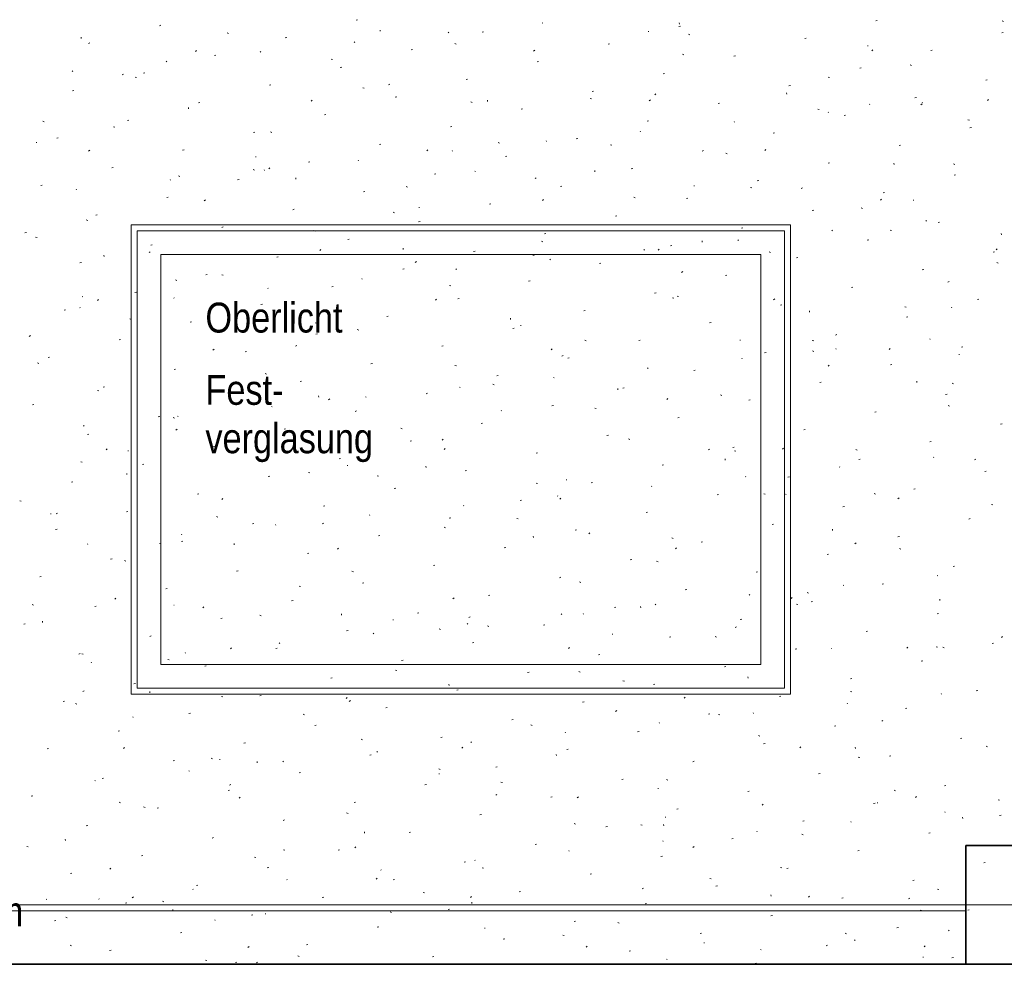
# Model space of a CAD drawing. Extents: x -740 to 300, y 62 to 1112.
# Tile 110 of 187: x -218 to -152, y 771 to 835. Entities that reach past the tile are written whole.
import ezdxf
from ezdxf.lldxf.tags import DXFTag

# ---------------------------------------------------------------- set-up
doc = ezdxf.new("R2010")
doc.units = 0
doc.layers.get('0').update_dxf_attribs({"lineweight": 13})
for name, color, linetype, lineweight, true_color in [('30 -33 Aussenwände- 3 Aussenstützen', 7, 'Continuous', 50, 0x0000dd), ('30 -35 Decken- 1 Konstruktion-Träger- Stahlbeton', 7, 'Continuous', 13, 0x33aa00), ('30 -36 Dächer- 1 Konstruktion', 7, 'Continuous', 35, 0x6666cc), ('40 -43 Lüftungsanlagen - Entrauchung', 7, 'Continuous', 9, 0xd7f2ff), ('60- 61 allgemeine Ausstattung- 4 Terrassen', 9, 'Continuous', 9, 0x808080), ('70 -72 Beschriftung- 1 Beschriftung allgemein', 7, 'Continuous', 9, 0xff6633)]:
    doc.layers.add(name, color=color, linetype=linetype, lineweight=lineweight, true_color=true_color)
doc.layers.add('70 -71 Achsen- 1 Gebäudeachsen', color=7, linetype='STRICHPUNKT2-A06CPVBCL0', lineweight=18)
doc.layers.add('70 -73 Bauteildarst.- 2 verdeckt 0.15', color=7, linetype='grob-A06CPVB9L0', lineweight=15)
doc.styles.get("Standard").update_dxf_attribs({"font": 'ARIALN.TTF'})
tags = doc.linetypes.add('grob-A06CPVB9L0', pattern=[14, 3, -8, 3]).pattern_tags.tags
tags[8:9] = [DXFTag(74, 4), DXFTag(75, 0), DXFTag(340, '0'), DXFTag(46, 0.0), DXFTag(50, 0.0), DXFTag(44, 0.0), DXFTag(45, 0.0)]
tags[6:7] = [DXFTag(74, 4), DXFTag(75, 0), DXFTag(340, '0'), DXFTag(46, 0.0), DXFTag(50, 0.0), DXFTag(44, 0.0), DXFTag(45, 0.0)]
tags[4:5] = [DXFTag(74, 4), DXFTag(75, 0), DXFTag(340, '0'), DXFTag(46, 0.0), DXFTag(50, 0.0), DXFTag(44, 0.0), DXFTag(45, 0.0)]
tags = doc.linetypes.add('STRICHPUNKT2-A06CPVBCL0', pattern=[12.7, 6.35, -3.175, 0, -3.175]).pattern_tags.tags
tags[10:11] = [DXFTag(74, 4), DXFTag(75, 0), DXFTag(340, '0'), DXFTag(46, 0.0), DXFTag(50, 0.0), DXFTag(44, 0.0), DXFTag(45, 0.0)]
tags[8:9] = [DXFTag(74, 4), DXFTag(75, 0), DXFTag(340, '0'), DXFTag(46, 0.0), DXFTag(50, 0.0), DXFTag(44, 0.0), DXFTag(45, 0.0)]
tags[6:7] = [DXFTag(74, 4), DXFTag(75, 0), DXFTag(340, '0'), DXFTag(46, 0.0), DXFTag(50, 0.0), DXFTag(44, 0.0), DXFTag(45, 0.0)]
tags[4:5] = [DXFTag(74, 4), DXFTag(75, 0), DXFTag(340, '0'), DXFTag(46, 0.0), DXFTag(50, 0.0), DXFTag(44, 0.0), DXFTag(45, 0.0)]

# ---------------------------------------------------------------- blocks, each defined once
blk = doc.blocks.new('Referenz-A06CPVBEL0')
at = {"layer": '30 -33 Aussenwände- 3 Aussenstützen', "color": 0, "linetype": 'Continuous', "lineweight": 35, "ltscale": 0.35}
for p, q in [((-146.356, 778.912), (-154.356, 778.912)), ((-154.356, 778.912), (-154.356, 770.912)), ((-154.356, 770.912), (-146.356, 770.912))]:
    blk.add_line(p, q, dxfattribs=at)
at = {"layer": '30 -35 Decken- 1 Konstruktion-Träger- Stahlbeton', "color": 0, "linetype": 'grob-A06CPVB9L0', "lineweight": -2, "ltscale": 0.13}
for p, q in [((-298.356, 774.512), (-154.356, 774.512)), ((-298.356, 770.912), (-154.356, 770.912))]:
    blk.add_line(p, q, dxfattribs=at)
at = {"layer": '30 -35 Decken- 1 Konstruktion-Träger- Stahlbeton', "color": 0, "lineweight": 35}
blk.add_line((-154.356, 774.512), (-154.356, 770.912), dxfattribs=at)
at = {"layer": '30 -36 Dächer- 1 Konstruktion', "color": 0, "linetype": 'Continuous', "ltscale": 0.35}
blk.add_line((1.644, 770.912), (-682.362, 770.912), dxfattribs=at)
at = {"layer": '30 -36 Dächer- 1 Konstruktion', "color": 0, "lineweight": 25}
for p, q in [((-682.362, 770.912), (1.644, 770.912)), ((1.644, 770.912), (-682.362, 770.912)), ((1.644, 770.912), (-682.362, 770.912))]:
    blk.add_line(p, q, dxfattribs=at)
at = {"layer": '30 -36 Dächer- 1 Konstruktion', "color": 0, "lineweight": 5}
for p, q in [((-682.362, 770.912), (1.644, 770.912)), ((1.644, 770.912), (-682.362, 770.912)), ((1.644, 770.912), (-682.362, 770.912))]:
    blk.add_line(p, q, dxfattribs=at)
at = {"layer": '30 -36 Dächer- 1 Konstruktion', "color": 0, "lineweight": -2}
for p, q in [((-682.362, 770.912), (1.644, 770.912)), ((1.644, 770.912), (-682.362, 770.912)), ((1.644, 770.912), (-682.362, 770.912))]:
    blk.add_line(p, q, dxfattribs=at)
at = {"layer": '30 -36 Dächer- 1 Konstruktion', "color": 0}
blk.add_line((1.644, 770.912), (-682.362, 770.912), dxfattribs=at)
at = {"layer": '40 -43 Lüftungsanlagen - Entrauchung', "color": 0}
for p, q in [((-210.556, 820.712), (-166.156, 820.712)), ((-210.556, 789.112), (-210.556, 820.712)), ((-166.156, 820.712), (-166.156, 789.112)), ((-166.156, 789.112), (-210.556, 789.112))]:
    blk.add_line(p, q, dxfattribs=at)
at = {"layer": '40 -43 Lüftungsanlagen - Entrauchung', "color": 0, "linetype": 'Continuous', "ltscale": 0.13}
for p, q in [((-210.156, 820.312), (-166.556, 820.312)), ((-210.156, 789.512), (-210.156, 820.312)), ((-166.556, 820.312), (-166.556, 789.512)), ((-166.556, 789.512), (-210.156, 789.512))]:
    blk.add_line(p, q, dxfattribs=at)
at = {"layer": '60- 61 allgemeine Ausstattung- 4 Terrassen', "color": 0}
for p, q in [((-195.406, 834.502), (-195.311, 834.525)), ((-182.838, 834.288), (-182.871, 834.325)), ((-173.639, 834.233), (-173.649, 834.321)), ((-160.413, 834.448), (-160.317, 834.472)), ((-151.902, 834.445), (-151.81, 834.408)), ((-208.662, 834.123), (-208.567, 834.146)), ((-204.094, 833.631), (-204.003, 833.594)), ((-193.783, 833.743), (-193.793, 833.831)), ((-189.169, 833.639), (-189.202, 833.675)), ((-186.925, 833.69), (-186.829, 833.714)), ((-175.743, 833.732), (-175.698, 833.729)), ((-173.669, 834.069), (-173.573, 834.093)), ((-173.03, 833.543), (-172.936, 833.514)), ((-151.932, 833.637), (-151.836, 833.661)), ((-213.927, 833.253), (-213.937, 833.341)), ((-213.437, 832.932), (-213.342, 832.956)), ((-200.181, 833.311), (-200.086, 833.335)), ((-195.5, 832.989), (-195.533, 833.026)), ((-188.764, 832.913), (-188.673, 832.876)), ((-178.444, 832.879), (-178.348, 832.903)), ((-165.188, 833.258), (-165.092, 833.282)), ((-206.152, 832.455), (-206.224, 832.388)), ((-201.832, 832.34), (-201.864, 832.377)), ((-191.7, 832.5), (-191.605, 832.523)), ((-183.381, 832.479), (-183.453, 832.412)), ((-173.435, 832.195), (-173.344, 832.158)), ((-160.979, 832.758), (-160.935, 832.755)), ((-160.61, 832.503), (-160.682, 832.436)), ((-156.707, 832.446), (-156.611, 832.47)), ((-208.163, 831.691), (-208.196, 831.727)), ((-204.956, 832.121), (-204.861, 832.144)), ((-197.096, 831.865), (-197.002, 831.836)), ((-183.219, 831.688), (-183.123, 831.712)), ((-169.963, 832.067), (-169.867, 832.091)), ((-214.494, 831.041), (-214.527, 831.078)), ((-209.731, 830.93), (-209.636, 830.954)), ((-196.475, 831.309), (-196.38, 831.333)), ((-174.738, 830.877), (-174.642, 830.901)), ((-161.482, 831.256), (-161.386, 831.28)), ((-158.105, 831.476), (-158.014, 831.439)), ((-211.082, 830.862), (-211.163, 830.805)), ((-210.298, 830.662), (-210.206, 830.626)), ((-187.994, 830.498), (-187.899, 830.521)), ((-163.617, 830.665), (-163.523, 830.636)), ((-153.001, 830.444), (-152.905, 830.468)), ((-214.506, 829.739), (-214.411, 829.763)), ((-201.25, 830.119), (-201.155, 830.142)), ((-194.968, 829.944), (-194.877, 829.907)), ((-193.15, 830.193), (-193.231, 830.137)), ((-179.513, 829.686), (-179.417, 829.71)), ((-166.41, 829.502), (-166.419, 829.591)), ((-166.257, 830.065), (-166.161, 830.089)), ((-206.025, 828.928), (-205.93, 828.952)), ((-198.366, 829.111), (-198.438, 829.043)), ((-192.769, 829.307), (-192.674, 829.331)), ((-187.684, 828.987), (-187.59, 828.958)), ((-186.554, 829.012), (-186.564, 829.1)), ((-179.639, 829.226), (-179.547, 829.189)), ((-175.594, 829.135), (-175.666, 829.068)), ((-175.219, 829.525), (-175.299, 829.469)), ((-171.032, 828.875), (-170.936, 828.899)), ((-157.776, 829.254), (-157.68, 829.278)), ((-157.259, 828.922), (-157.292, 828.958)), ((-152.823, 829.159), (-152.895, 829.092)), ((-206.698, 828.522), (-206.708, 828.61)), ((-184.288, 828.496), (-184.193, 828.519)), ((-164.309, 828.507), (-164.218, 828.471)), ((-163.59, 828.272), (-163.623, 828.309)), ((-160.836, 828.846), (-160.819, 828.805)), ((-157.287, 828.857), (-157.367, 828.8)), ((-216.501, 827.694), (-216.41, 827.657)), ((-210.8, 827.737), (-210.705, 827.761)), ((-197.544, 828.117), (-197.449, 828.14)), ((-175.807, 827.684), (-175.711, 827.708)), ((-169.921, 827.623), (-169.954, 827.66)), ((-162.551, 828.063), (-162.455, 828.087)), ((-154.205, 827.787), (-154.111, 827.759)), ((-211.75, 827.309), (-211.656, 827.28)), ((-202.319, 826.926), (-202.224, 826.95)), ((-201.172, 826.975), (-201.081, 826.938)), ((-189.063, 827.305), (-188.968, 827.329)), ((-176.252, 826.974), (-176.285, 827.01)), ((-167.326, 826.873), (-167.23, 826.897)), ((-154.07, 827.252), (-153.974, 827.276)), ((-216.95, 826.264), (-216.905, 826.261)), ((-215.575, 826.547), (-215.48, 826.571)), ((-185.842, 826.257), (-185.751, 826.22)), ((-182.583, 826.324), (-182.616, 826.361)), ((-180.582, 826.494), (-180.487, 826.517)), ((-213.351, 825.742), (-213.423, 825.675)), ((-207.094, 825.735), (-206.999, 825.759)), ((-193.838, 826.115), (-193.743, 826.138)), ((-190.579, 825.766), (-190.651, 825.699)), ((-188.914, 825.675), (-188.947, 825.712)), ((-178.271, 826.109), (-178.177, 826.081)), ((-172.101, 825.682), (-172.005, 825.706)), ((-167.808, 825.79), (-167.88, 825.723)), ((-158.845, 826.061), (-158.749, 826.085)), ((-202.186, 825.29), (-202.141, 825.287)), ((-198.613, 824.924), (-198.518, 824.948)), ((-195.246, 825.026), (-195.279, 825.062)), ((-185.357, 825.303), (-185.262, 825.327)), ((-170.513, 825.539), (-170.422, 825.502)), ((-211.869, 824.545), (-211.774, 824.569)), ((-202.338, 824.431), (-202.244, 824.403)), ((-201.577, 824.376), (-201.61, 824.413)), ((-201.213, 824.548), (-201.294, 824.491)), ((-187.422, 824.316), (-187.378, 824.313)), ((-179.325, 824.281), (-179.334, 824.369)), ((-176.876, 824.492), (-176.781, 824.515)), ((-163.62, 824.871), (-163.524, 824.895)), ((-159.181, 824.772), (-159.19, 824.86)), ((-155.183, 824.82), (-155.092, 824.784)), ((-207.908, 823.727), (-207.941, 823.764)), ((-207.376, 824.007), (-207.284, 823.97)), ((-203.388, 823.733), (-203.293, 823.757)), ((-199.469, 823.791), (-199.479, 823.879)), ((-190.132, 824.113), (-190.037, 824.136)), ((-183.281, 823.88), (-183.362, 823.823)), ((-168.395, 823.68), (-168.299, 823.704)), ((-155.139, 824.059), (-155.043, 824.083)), ((-216.645, 823.354), (-216.549, 823.378)), ((-214.239, 823.078), (-214.272, 823.114)), ((-194.907, 822.922), (-194.812, 822.946)), ((-192.046, 823.288), (-191.955, 823.251)), ((-181.651, 823.301), (-181.556, 823.325)), ((-172.658, 823.342), (-172.614, 823.339)), ((-168.859, 823.232), (-168.765, 823.203)), ((-165.349, 823.211), (-165.43, 823.155)), ((-208.163, 822.543), (-208.068, 822.567)), ((-205.564, 822.398), (-205.636, 822.331)), ((-182.793, 822.422), (-182.865, 822.355)), ((-176.717, 822.57), (-176.625, 822.533)), ((-173.17, 822.49), (-173.075, 822.513)), ((-160.021, 822.446), (-160.093, 822.379)), ((-159.914, 822.869), (-159.818, 822.893)), ((-157.894, 822.368), (-157.85, 822.365)), ((-199.682, 821.731), (-199.587, 821.755)), ((-191.173, 821.905), (-191.157, 821.864)), ((-186.426, 822.111), (-186.331, 822.134)), ((-164.689, 821.678), (-164.593, 821.702)), ((-161.387, 821.852), (-161.296, 821.815)), ((-213.579, 821.038), (-213.488, 821.001)), ((-212.939, 821.352), (-212.843, 821.376)), ((-192.925, 821.554), (-192.831, 821.525)), ((-191.201, 820.92), (-191.106, 820.944)), ((-177.945, 821.299), (-177.85, 821.323)), ((-157.004, 820.958), (-157.037, 820.995)), ((-204.457, 820.541), (-204.362, 820.565)), ((-198.25, 820.319), (-198.159, 820.283)), ((-169.464, 820.488), (-169.369, 820.511)), ((-163.335, 820.309), (-163.368, 820.345)), ((-159.447, 820.354), (-159.352, 820.325)), ((-156.208, 820.867), (-156.112, 820.891)), ((-217.714, 820.162), (-217.618, 820.186)), ((-216.992, 819.876), (-216.898, 819.847)), ((-195.976, 819.729), (-195.881, 819.753)), ((-182.92, 819.601), (-182.829, 819.564)), ((-182.72, 820.109), (-182.625, 820.132)), ((-172.096, 819.55), (-172.105, 819.638)), ((-169.666, 819.659), (-169.699, 819.696)), ((-160.983, 819.676), (-160.887, 819.7)), ((-151.952, 820.041), (-151.961, 820.129)), ((-209.233, 819.35), (-209.137, 819.374)), ((-197.778, 819.054), (-197.85, 818.987)), ((-192.24, 819.06), (-192.249, 819.148)), ((-187.495, 818.918), (-187.4, 818.942)), ((-175.997, 819.01), (-176.03, 819.047)), ((-175.006, 819.078), (-175.078, 819.011)), ((-174.239, 819.297), (-174.144, 819.321)), ((-152.235, 819.102), (-152.307, 819.035)), ((-212.384, 818.57), (-212.394, 818.658)), ((-209.275, 818.902), (-209.356, 818.846)), ((-200.751, 818.539), (-200.656, 818.563)), ((-183.513, 818.676), (-183.419, 818.647)), ((-182.329, 818.361), (-182.361, 818.397)), ((-167.591, 818.883), (-167.499, 818.846)), ((-165.758, 818.486), (-165.663, 818.509)), ((-152.502, 818.865), (-152.406, 818.889)), ((-214.008, 818.16), (-213.912, 818.184)), ((-192.27, 817.727), (-192.175, 817.751)), ((-191.344, 818.234), (-191.424, 818.178)), ((-188.66, 817.711), (-188.693, 817.748)), ((-179.014, 818.107), (-178.919, 818.13)), ((-157.277, 817.674), (-157.181, 817.698)), ((-152.261, 818.165), (-152.17, 818.128)), ((-207.58, 816.998), (-207.485, 816.969)), ((-205.527, 817.348), (-205.431, 817.372)), ((-204.454, 817.351), (-204.362, 817.314)), ((-194.991, 817.062), (-195.024, 817.099)), ((-173.412, 817.566), (-173.493, 817.509)), ((-170.533, 817.295), (-170.438, 817.319)), ((-201.322, 816.413), (-201.355, 816.449)), ((-197.045, 816.537), (-196.95, 816.561)), ((-189.124, 816.632), (-189.033, 816.596)), ((-183.789, 816.916), (-183.694, 816.94)), ((-162.052, 816.484), (-161.957, 816.507)), ((-155.48, 816.898), (-155.561, 816.841)), ((-213.865, 815.875), (-213.821, 815.872)), ((-212.763, 815.685), (-212.834, 815.618)), ((-210.302, 816.158), (-210.206, 816.182)), ((-207.653, 815.763), (-207.686, 815.8)), ((-189.991, 815.71), (-190.063, 815.642)), ((-188.564, 815.725), (-188.469, 815.749)), ((-175.308, 816.105), (-175.213, 816.128)), ((-174.101, 815.798), (-174.006, 815.77)), ((-173.794, 815.914), (-173.703, 815.877)), ((-167.22, 815.734), (-167.292, 815.667)), ((-153.571, 815.672), (-153.475, 815.696)), ((-215.077, 814.967), (-214.981, 814.991)), ((-213.984, 815.114), (-214.017, 815.15)), ((-201.821, 815.346), (-201.725, 815.37)), ((-166.827, 815.293), (-166.732, 815.317)), ((-158.465, 815.196), (-158.374, 815.159)), ((-155.305, 815.158), (-155.289, 815.117)), ((-210.657, 814.382), (-210.566, 814.345)), ((-199.101, 814.901), (-199.057, 814.898)), ((-193.339, 814.535), (-193.244, 814.559)), ((-185.011, 814.329), (-185.02, 814.417)), ((-180.083, 814.914), (-179.988, 814.938)), ((-164.867, 814.82), (-164.876, 814.908)), ((-158.346, 814.482), (-158.251, 814.505)), ((-206.596, 814.156), (-206.5, 814.18)), ((-205.155, 813.839), (-205.164, 813.927)), ((-198.167, 814.12), (-198.073, 814.092)), ((-195.328, 813.664), (-195.237, 813.627)), ((-184.858, 813.723), (-184.763, 813.747)), ((-184.338, 813.927), (-184.293, 813.924)), ((-171.602, 814.103), (-171.507, 814.126)), ((-217.338, 813.257), (-217.419, 813.201)), ((-211.371, 812.965), (-211.275, 812.989)), ((-198.115, 813.344), (-198.019, 813.368)), ((-163.121, 813.291), (-163.026, 813.315)), ((-156.749, 812.994), (-156.782, 813.031)), ((-204.976, 812.341), (-205.048, 812.274)), ((-199.406, 812.589), (-199.487, 812.532)), ((-189.633, 812.533), (-189.538, 812.557)), ((-182.205, 812.365), (-182.277, 812.298)), ((-179.998, 812.945), (-179.907, 812.908)), ((-176.377, 812.912), (-176.282, 812.936)), ((-169.574, 812.953), (-169.529, 812.95)), ((-164.688, 812.921), (-164.594, 812.892)), ((-163.08, 812.345), (-163.113, 812.382)), ((-159.433, 812.389), (-159.505, 812.322)), ((-154.64, 812.48), (-154.545, 812.504)), ((-216.146, 811.775), (-216.05, 811.798)), ((-202.89, 812.154), (-202.794, 812.178)), ((-181.474, 811.92), (-181.555, 811.864)), ((-181.152, 811.721), (-181.057, 811.745)), ((-169.411, 811.696), (-169.444, 811.732)), ((-167.896, 812.101), (-167.801, 812.124)), ((-164.669, 812.227), (-164.577, 812.19)), ((-154.81, 811.978), (-154.766, 811.976)), ((-216.861, 811.413), (-216.77, 811.376)), ((-207.665, 810.963), (-207.569, 810.987)), ((-194.409, 811.342), (-194.313, 811.366)), ((-188.755, 811.243), (-188.66, 811.214)), ((-175.743, 811.046), (-175.776, 811.083)), ((-163.543, 811.252), (-163.623, 811.196)), ((-159.415, 811.289), (-159.32, 811.313)), ((-201.532, 810.695), (-201.44, 810.658)), ((-185.927, 810.531), (-185.832, 810.555)), ((-182.074, 810.397), (-182.107, 810.433)), ((-172.671, 810.91), (-172.576, 810.934)), ((-212.44, 809.773), (-212.344, 809.796)), ((-199.184, 810.152), (-199.088, 810.176)), ((-188.405, 809.748), (-188.438, 809.784)), ((-186.202, 809.977), (-186.111, 809.94)), ((-177.782, 809.598), (-177.791, 809.686)), ((-177.446, 809.719), (-177.351, 809.743)), ((-164.19, 810.099), (-164.095, 810.122)), ((-157.638, 810.089), (-157.647, 810.177)), ((-155.276, 810.043), (-155.182, 810.014)), ((-212.821, 809.565), (-212.727, 809.536)), ((-203.959, 808.961), (-203.863, 808.985)), ((-197.926, 809.108), (-197.935, 809.196)), ((-197.189, 808.997), (-197.261, 808.93)), ((-194.736, 809.098), (-194.769, 809.135)), ((-190.703, 809.34), (-190.607, 809.364)), ((-174.418, 809.021), (-174.49, 808.954)), ((-170.872, 809.258), (-170.781, 809.221)), ((-155.709, 809.287), (-155.614, 809.311)), ((-217.215, 808.582), (-217.119, 808.606)), ((-201.067, 808.449), (-201.1, 808.485)), ((-182.221, 808.529), (-182.126, 808.553)), ((-179.342, 808.365), (-179.248, 808.336)), ((-168.965, 808.908), (-168.87, 808.932)), ((-155.543, 808.54), (-155.452, 808.503)), ((-208.734, 807.771), (-208.638, 807.794)), ((-207.735, 807.726), (-207.644, 807.689)), ((-207.398, 807.799), (-207.431, 807.836)), ((-195.478, 808.15), (-195.382, 808.174)), ((-185.643, 808.216), (-185.626, 808.175)), ((-173.74, 807.717), (-173.645, 807.741)), ((-160.484, 808.097), (-160.389, 808.12)), ((-213.73, 807.15), (-213.763, 807.187)), ((-192.406, 807.008), (-192.314, 806.971)), ((-186.997, 807.338), (-186.901, 807.362)), ((-152.003, 807.285), (-151.908, 807.309)), ((-213.509, 806.58), (-213.413, 806.604)), ((-207.469, 806.943), (-207.549, 806.887)), ((-203.409, 806.687), (-203.315, 806.658)), ((-200.253, 806.959), (-200.157, 806.983)), ((-178.515, 806.527), (-178.42, 806.551)), ((-165.259, 806.906), (-165.164, 806.93)), ((-205.028, 805.769), (-204.932, 805.792)), ((-191.772, 806.148), (-191.676, 806.172)), ((-189.537, 806.275), (-189.618, 806.219)), ((-177.076, 806.289), (-176.985, 806.253)), ((-170.034, 805.715), (-169.939, 805.739)), ((-166.632, 805.677), (-166.704, 805.61)), ((-156.778, 806.095), (-156.683, 806.118)), ((-212.174, 805.629), (-212.246, 805.561)), ((-210.781, 805.485), (-210.736, 805.482)), ((-189.403, 805.653), (-189.475, 805.586)), ((-183.291, 805.336), (-183.195, 805.36)), ((-171.605, 805.607), (-171.686, 805.55)), ((-169.93, 805.487), (-169.836, 805.459)), ((-161.747, 805.571), (-161.655, 805.534)), ((-156.494, 805.031), (-156.527, 805.067)), ((-213.939, 804.757), (-213.848, 804.72)), ((-209.803, 804.578), (-209.707, 804.602)), ((-196.547, 804.957), (-196.451, 804.981)), ((-196.017, 804.511), (-195.973, 804.508)), ((-190.697, 804.377), (-190.706, 804.465)), ((-174.809, 804.525), (-174.714, 804.549)), ((-170.553, 804.867), (-170.562, 804.956)), ((-162.825, 804.381), (-162.858, 804.418)), ((-161.553, 804.904), (-161.458, 804.928)), ((-153.673, 804.938), (-153.754, 804.882)), ((-210.841, 803.887), (-210.85, 803.975)), ((-201.322, 803.767), (-201.226, 803.79)), ((-198.609, 804.039), (-198.518, 804.002)), ((-193.996, 803.809), (-193.902, 803.781)), ((-188.066, 804.146), (-187.97, 804.17)), ((-169.157, 803.732), (-169.19, 803.768)), ((-166.328, 803.713), (-166.233, 803.737)), ((-153.072, 804.093), (-152.977, 804.116)), ((-214.578, 803.388), (-214.482, 803.411)), ((-183.28, 803.321), (-183.189, 803.284)), ((-181.253, 803.537), (-181.209, 803.534)), ((-179.585, 803.334), (-179.489, 803.358)), ((-175.488, 803.082), (-175.521, 803.119)), ((-206.097, 802.576), (-206.001, 802.6)), ((-192.841, 802.955), (-192.745, 802.979)), ((-181.819, 802.433), (-181.852, 802.47)), ((-171.103, 802.523), (-171.008, 802.547)), ((-167.95, 802.602), (-167.859, 802.566)), ((-166.489, 802.563), (-166.445, 802.56)), ((-160.517, 802.61), (-160.423, 802.581)), ((-157.847, 802.902), (-157.752, 802.926)), ((-218.063, 802.131), (-217.969, 802.103)), ((-204.388, 802.284), (-204.46, 802.217)), ((-197.616, 801.765), (-197.52, 801.788)), ((-188.15, 801.784), (-188.183, 801.82)), ((-184.36, 802.144), (-184.264, 802.168)), ((-181.616, 802.309), (-181.688, 802.241)), ((-162.622, 801.711), (-162.527, 801.735)), ((-158.845, 802.333), (-158.917, 802.266)), ((-152.621, 801.884), (-152.529, 801.847)), ((-215.98, 801.274), (-215.963, 801.233)), ((-215.531, 801.298), (-215.612, 801.241)), ((-210.872, 801.386), (-210.776, 801.409)), ((-204.813, 801.07), (-204.722, 801.033)), ((-194.481, 801.134), (-194.514, 801.171)), ((-175.879, 801.332), (-175.783, 801.356)), ((-202.391, 800.574), (-202.295, 800.598)), ((-200.812, 800.485), (-200.845, 800.522)), ((-197.599, 800.63), (-197.68, 800.573)), ((-189.135, 800.953), (-189.039, 800.977)), ((-184.584, 800.932), (-184.49, 800.903)), ((-167.397, 800.521), (-167.302, 800.545)), ((-154.141, 800.9), (-154.046, 800.924)), ((-215.647, 800.195), (-215.551, 800.219)), ((-207.144, 799.836), (-207.177, 799.872)), ((-193.91, 799.763), (-193.814, 799.786)), ((-189.484, 800.352), (-189.392, 800.315)), ((-183.468, 799.646), (-183.477, 799.734)), ((-180.654, 800.142), (-180.558, 800.166)), ((-179.668, 799.961), (-179.748, 799.905)), ((-163.324, 800.137), (-163.333, 800.225)), ((-158.916, 799.709), (-158.821, 799.733)), ((-213.475, 799.186), (-213.508, 799.223)), ((-208.65, 799.254), (-208.556, 799.225)), ((-207.166, 799.384), (-207.07, 799.407)), ((-203.612, 799.156), (-203.621, 799.244)), ((-174.154, 799.634), (-174.063, 799.597)), ((-172.173, 799.33), (-172.077, 799.354)), ((-161.736, 799.293), (-161.817, 799.237)), ((-198.685, 798.572), (-198.589, 798.596)), ((-196.601, 798.94), (-196.673, 798.873)), ((-185.429, 798.951), (-185.333, 798.975)), ((-173.83, 798.964), (-173.902, 798.897)), ((-163.691, 798.519), (-163.596, 798.543)), ((-158.824, 798.915), (-158.733, 798.878)), ((-211.941, 798.193), (-211.845, 798.217)), ((-211.017, 798.101), (-210.926, 798.065)), ((-190.204, 797.761), (-190.108, 797.784)), ((-176.948, 798.14), (-176.852, 798.164)), ((-175.171, 798.054), (-175.077, 798.025)), ((-155.21, 797.707), (-155.115, 797.731)), ((-203.46, 797.382), (-203.364, 797.405)), ((-195.687, 797.383), (-195.596, 797.346)), ((-168.467, 797.328), (-168.371, 797.352)), ((-156.24, 797.067), (-156.272, 797.103)), ((-216.716, 797.002), (-216.621, 797.026)), ((-194.979, 796.57), (-194.883, 796.594)), ((-181.723, 796.949), (-181.627, 796.973)), ((-180.358, 796.665), (-180.267, 796.628)), ((-162.571, 796.417), (-162.604, 796.454)), ((-159.985, 796.517), (-159.89, 796.541)), ((-208.235, 796.191), (-208.139, 796.215)), ((-199.238, 796.376), (-199.144, 796.347)), ((-186.498, 795.759), (-186.402, 795.782)), ((-173.242, 796.138), (-173.146, 796.162)), ((-168.902, 795.768), (-168.935, 795.805)), ((-165.028, 795.947), (-164.937, 795.91)), ((-217.221, 795.133), (-217.129, 795.096)), ((-211.586, 795.572), (-211.658, 795.505)), ((-207.696, 795.095), (-207.652, 795.092)), ((-199.754, 795.38), (-199.658, 795.403)), ((-188.815, 795.596), (-188.887, 795.529)), ((-175.233, 795.119), (-175.266, 795.155)), ((-166.043, 795.62), (-166.115, 795.553)), ((-165.759, 795.176), (-165.665, 795.148)), ((-164.761, 795.326), (-164.665, 795.35)), ((-156.095, 795.406), (-156.104, 795.494)), ((-213.01, 795), (-212.915, 795.024)), ((-205.662, 794.984), (-205.743, 794.928)), ((-201.891, 794.414), (-201.8, 794.378)), ((-196.383, 794.425), (-196.392, 794.513)), ((-191.273, 794.568), (-191.177, 794.592)), ((-181.564, 794.469), (-181.597, 794.506)), ((-180.112, 794.527), (-180.095, 794.486)), ((-178.017, 794.947), (-177.921, 794.971)), ((-176.239, 794.915), (-176.248, 795.004)), ((-156.279, 794.515), (-156.184, 794.539)), ((-217.785, 793.81), (-217.69, 793.834)), ((-216.527, 793.935), (-216.536, 794.023)), ((-204.529, 794.189), (-204.433, 794.213)), ((-192.933, 794.121), (-192.888, 794.118)), ((-187.895, 793.82), (-187.928, 793.857)), ((-187.73, 794.316), (-187.811, 794.259)), ((-182.792, 793.757), (-182.696, 793.78)), ((-169.536, 794.136), (-169.44, 794.16)), ((-196.048, 793.378), (-195.952, 793.401)), ((-194.227, 793.171), (-194.259, 793.207)), ((-189.825, 793.498), (-189.731, 793.47)), ((-186.562, 793.696), (-186.47, 793.659)), ((-178.169, 793.147), (-178.124, 793.144)), ((-169.798, 793.648), (-169.879, 793.591)), ((-161.055, 793.324), (-160.959, 793.348)), ((-209.304, 792.998), (-209.209, 793.022)), ((-200.558, 792.521), (-200.591, 792.558)), ((-187.567, 792.566), (-187.471, 792.59)), ((-174.311, 792.945), (-174.215, 792.969)), ((-171.232, 792.978), (-171.141, 792.941)), ((-152.573, 792.513), (-152.478, 792.537)), ((-151.867, 792.979), (-151.947, 792.923)), ((-214.079, 791.808), (-213.984, 791.832)), ((-213.892, 791.82), (-213.798, 791.792)), ((-206.889, 791.872), (-206.922, 791.909)), ((-203.8, 792.228), (-203.872, 792.16)), ((-200.823, 792.187), (-200.727, 792.211)), ((-181.028, 792.252), (-181.1, 792.185)), ((-179.086, 791.755), (-178.99, 791.778)), ((-165.83, 792.134), (-165.734, 792.158)), ((-163.405, 792.173), (-163.361, 792.17)), ((-158.257, 792.276), (-158.329, 792.209)), ((-156.346, 792.299), (-156.252, 792.27)), ((-155.902, 792.26), (-155.811, 792.223)), ((-213.22, 791.223), (-213.253, 791.259)), ((-208.095, 791.446), (-208.004, 791.409)), ((-192.342, 791.376), (-192.246, 791.399)), ((-157.349, 791.322), (-157.253, 791.346)), ((-205.598, 790.996), (-205.503, 791.02)), ((-192.765, 790.727), (-192.674, 790.69)), ((-183.861, 790.564), (-183.765, 790.588)), ((-180.413, 790.621), (-180.319, 790.592)), ((-170.605, 790.943), (-170.509, 790.967)), ((-210.373, 789.806), (-210.278, 789.83)), ((-197.117, 790.185), (-197.021, 790.209)), ((-189.154, 789.694), (-189.163, 789.782)), ((-177.436, 790.009), (-177.344, 789.972)), ((-175.38, 789.753), (-175.284, 789.776)), ((-169.01, 790.185), (-169.019, 790.273)), ((-162.124, 790.132), (-162.028, 790.156)), ((-213.725, 789.339), (-213.805, 789.282)), ((-209.298, 789.204), (-209.307, 789.292)), ((-188.636, 789.374), (-188.54, 789.397)), ((-162.106, 789.291), (-162.015, 789.254)), ((-155.985, 789.103), (-156.018, 789.14)), ((-153.643, 789.32), (-153.547, 789.344)), ((-215.148, 788.615), (-215.053, 788.639)), ((-214.299, 788.477), (-214.207, 788.44)), ((-204.479, 788.943), (-204.385, 788.914)), ((-201.892, 788.994), (-201.797, 789.018)), ((-196.013, 788.883), (-196.085, 788.816)), ((-195.793, 788.67), (-195.873, 788.614)), ((-180.155, 788.562), (-180.059, 788.586)), ((-173.242, 788.908), (-173.314, 788.84)), ((-166.899, 788.941), (-166.803, 788.965)), ((-162.316, 788.454), (-162.349, 788.49)), ((-206.667, 787.804), (-206.572, 787.828)), ((-193.411, 788.183), (-193.315, 788.207)), ((-177.861, 788.002), (-177.942, 787.946)), ((-171.674, 787.751), (-171.578, 787.774)), ((-168.647, 787.804), (-168.68, 787.841)), ((-158.418, 788.13), (-158.322, 788.154)), ((-210.449, 787.585), (-210.433, 787.544)), ((-198.969, 787.759), (-198.878, 787.722)), ((-184.93, 787.372), (-184.834, 787.395)), ((-174.978, 787.155), (-175.011, 787.192)), ((-171, 787.743), (-170.906, 787.714)), ((-159.929, 787.334), (-160.01, 787.277)), ((-211.442, 786.613), (-211.347, 786.637)), ((-198.186, 786.992), (-198.091, 787.016)), ((-183.639, 787.04), (-183.548, 787.003)), ((-181.309, 786.506), (-181.342, 786.542)), ((-176.449, 786.56), (-176.353, 786.584)), ((-163.193, 786.939), (-163.097, 786.963)), ((-202.961, 785.802), (-202.866, 785.826)), ((-195.067, 786.065), (-194.973, 786.036)), ((-189.705, 786.181), (-189.609, 786.205)), ((-187.641, 785.856), (-187.674, 785.893)), ((-168.31, 786.322), (-168.219, 786.285)), ((-154.712, 786.128), (-154.616, 786.152)), ((-216.217, 785.423), (-216.122, 785.447)), ((-210.998, 785.515), (-211.07, 785.448)), ((-193.972, 785.207), (-194.005, 785.243)), ((-188.227, 785.539), (-188.299, 785.472)), ((-181.224, 785.37), (-181.128, 785.393)), ((-167.968, 785.749), (-167.872, 785.772)), ((-165.455, 785.563), (-165.527, 785.496)), ((-161.781, 785.454), (-161.79, 785.542)), ((-152.98, 785.604), (-152.889, 785.567)), ((-207.736, 784.611), (-207.641, 784.635)), ((-205.173, 784.79), (-205.082, 784.753)), ((-204.612, 784.706), (-204.568, 784.703)), ((-202.069, 784.473), (-202.078, 784.561)), ((-200.303, 784.558), (-200.336, 784.594)), ((-194.48, 784.99), (-194.385, 785.014)), ((-181.925, 784.963), (-181.934, 785.051)), ((-172.743, 784.558), (-172.647, 784.582)), ((-161.588, 784.865), (-161.494, 784.837)), ((-159.487, 784.937), (-159.391, 784.961)), ((-206.634, 783.908), (-206.667, 783.945)), ((-199.255, 783.8), (-199.16, 783.824)), ((-189.843, 784.071), (-189.752, 784.035)), ((-185.999, 784.179), (-185.903, 784.203)), ((-212.965, 783.259), (-212.998, 783.295)), ((-212.511, 783.421), (-212.416, 783.445)), ((-189.848, 783.732), (-189.804, 783.729)), ((-185.654, 783.187), (-185.56, 783.158)), ((-177.518, 783.368), (-177.422, 783.391)), ((-174.514, 783.353), (-174.422, 783.316)), ((-164.262, 783.747), (-164.166, 783.77)), ((-204.03, 782.609), (-203.935, 782.633)), ((-203.855, 783.025), (-203.936, 782.968)), ((-190.774, 782.988), (-190.679, 783.012)), ((-175.084, 782.758), (-175.04, 782.755)), ((-169.037, 782.556), (-168.941, 782.58)), ((-159.184, 782.635), (-159.093, 782.598)), ((-155.781, 782.935), (-155.685, 782.959)), ((-217.286, 782.23), (-217.191, 782.254)), ((-211.377, 781.821), (-211.285, 781.784)), ((-203.212, 782.171), (-203.284, 782.104)), ((-195.549, 781.798), (-195.454, 781.822)), ((-185.924, 782.357), (-186.004, 782.3)), ((-182.293, 782.177), (-182.197, 782.201)), ((-180.44, 782.195), (-180.512, 782.128)), ((-157.669, 782.219), (-157.741, 782.152)), ((-152.176, 781.988), (-152.081, 781.959)), ((-209.721, 781.509), (-209.627, 781.48)), ((-208.805, 781.419), (-208.71, 781.443)), ((-173.812, 781.366), (-173.716, 781.389)), ((-167.992, 781.688), (-168.072, 781.632)), ((-160.556, 781.745), (-160.46, 781.769)), ((-160.321, 781.784), (-160.276, 781.781)), ((-155.73, 781.139), (-155.763, 781.176)), ((-200.324, 780.607), (-200.229, 780.631)), ((-196.047, 781.103), (-195.956, 781.066)), ((-187.068, 780.986), (-186.973, 781.01)), ((-174.581, 780.838), (-174.565, 780.797)), ((-165.331, 780.554), (-165.235, 780.578)), ((-162.061, 780.49), (-162.094, 780.526)), ((-154.551, 780.723), (-154.561, 780.811)), ((-152.075, 780.933), (-151.979, 780.957)), ((-213.58, 780.228), (-213.485, 780.252)), ((-194.84, 779.742), (-194.849, 779.83)), ((-191.843, 779.796), (-191.748, 779.82)), ((-180.717, 780.384), (-180.626, 780.348)), ((-178.587, 780.175), (-178.491, 780.199)), ((-176.242, 780.31), (-176.148, 780.281)), ((-174.695, 780.233), (-174.705, 780.321)), ((-168.392, 779.841), (-168.425, 779.877)), ((-214.984, 779.252), (-214.993, 779.34)), ((-205.099, 779.417), (-205.004, 779.441)), ((-174.724, 779.191), (-174.756, 779.228)), ((-170.106, 779.364), (-170.01, 779.387)), ((-165.388, 779.666), (-165.297, 779.629)), ((-156.85, 779.743), (-156.754, 779.767)), ((-217.58, 778.852), (-217.489, 778.815)), ((-200.309, 778.632), (-200.214, 778.603)), ((-196.618, 778.605), (-196.523, 778.629)), ((-195.425, 778.827), (-195.497, 778.759)), ((-183.362, 778.984), (-183.267, 779.008)), ((-181.055, 778.542), (-181.088, 778.578)), ((-172.654, 778.851), (-172.726, 778.784)), ((-161.625, 778.552), (-161.529, 778.576)), ((-209.874, 778.226), (-209.779, 778.25)), ((-202.251, 778.134), (-202.159, 778.097)), ((-188.137, 777.794), (-188.042, 777.818)), ((-187.386, 777.892), (-187.419, 777.929)), ((-174.881, 778.173), (-174.785, 778.197)), ((-211.918, 777.38), (-211.998, 777.323)), ((-201.393, 777.415), (-201.298, 777.439)), ((-193.717, 777.243), (-193.75, 777.28)), ((-186.921, 777.416), (-186.83, 777.379)), ((-166.83, 777.432), (-166.735, 777.403)), ((-166.4, 777.362), (-166.304, 777.385)), ((-153.144, 777.741), (-153.048, 777.765)), ((-214.649, 777.036), (-214.554, 777.059)), ((-200.048, 776.594), (-200.081, 776.63)), ((-193.986, 776.711), (-194.067, 776.655)), ((-192.912, 776.603), (-192.817, 776.627)), ((-179.656, 776.982), (-179.561, 777.006)), ((-171.592, 776.697), (-171.5, 776.66)), ((-157.919, 776.55), (-157.823, 776.574)), ((-206.379, 775.944), (-206.412, 775.981)), ((-206.168, 776.224), (-206.073, 776.248)), ((-176.054, 776.043), (-176.135, 775.986)), ((-171.175, 776.171), (-171.079, 776.195)), ((-156.262, 775.979), (-156.171, 775.942)), ((-216.291, 775.29), (-216.247, 775.287)), ((-212.711, 775.295), (-212.743, 775.332)), ((-210.41, 775.458), (-210.482, 775.391)), ((-208.454, 775.165), (-208.363, 775.128)), ((-197.687, 775.413), (-197.592, 775.437)), ((-190.896, 775.754), (-190.802, 775.725)), ((-187.639, 775.482), (-187.711, 775.415)), ((-184.431, 775.792), (-184.336, 775.816)), ((-167.466, 775.502), (-167.476, 775.59)), ((-164.867, 775.507), (-164.939, 775.439)), ((-162.694, 775.36), (-162.598, 775.383)), ((-158.123, 775.375), (-158.203, 775.318)), ((-210.943, 775.034), (-210.848, 775.057)), ((-207.755, 774.521), (-207.764, 774.609)), ((-189.206, 774.601), (-189.111, 774.625)), ((-187.61, 775.011), (-187.62, 775.099)), ((-175.95, 774.98), (-175.855, 775.004)), ((-157.417, 774.554), (-157.323, 774.525)), ((-154.213, 774.548), (-154.117, 774.572)), ((-215.719, 773.843), (-215.623, 773.867)), ((-214.963, 774.076), (-214.868, 774.047)), ((-204.919, 773.897), (-204.902, 773.856)), ((-202.462, 774.222), (-202.367, 774.246)), ((-201.527, 774.316), (-201.483, 774.313)), ((-193.125, 774.447), (-193.034, 774.41)), ((-167.469, 774.169), (-167.373, 774.193)), ((-193.981, 773.411), (-193.886, 773.435)), ((-186.764, 773.342), (-186.719, 773.339)), ((-180.725, 773.79), (-180.63, 773.814)), ((-177.795, 773.729), (-177.704, 773.692)), ((-158.988, 773.358), (-158.892, 773.381)), ((-155.475, 773.175), (-155.508, 773.212)), ((-207.237, 773.032), (-207.142, 773.055)), ((-185.5, 772.599), (-185.405, 772.623)), ((-181.484, 772.876), (-181.389, 772.847)), ((-172.244, 772.978), (-172.149, 773.002)), ((-162.466, 773.01), (-162.374, 772.973)), ((-161.806, 772.526), (-161.839, 772.563)), ((-214.658, 772.196), (-214.567, 772.16)), ((-212.013, 771.841), (-211.917, 771.865)), ((-202.623, 772.114), (-202.695, 772.047)), ((-198.756, 772.22), (-198.661, 772.244)), ((-179.852, 772.138), (-179.924, 772.071)), ((-172, 772.368), (-171.956, 772.365)), ((-168.138, 771.877), (-168.171, 771.913)), ((-163.763, 772.167), (-163.667, 772.191)), ((-157.081, 772.162), (-157.153, 772.095)), ((-205.55, 771.198), (-205.456, 771.169)), ((-199.329, 771.478), (-199.237, 771.441)), ((-190.275, 771.409), (-190.18, 771.433)), ((-177.019, 771.788), (-176.924, 771.812)), ((-174.469, 771.227), (-174.502, 771.264)), ((-157.236, 771.394), (-157.192, 771.391)), ((-155.282, 771.356), (-155.186, 771.379)), ((-203.531, 771.03), (-203.436, 771.053)), ((-202.049, 771.066), (-202.129, 771.009)), ((-168.538, 770.976), (-168.443, 771))]:
    blk.add_line(p, q, dxfattribs=at)
at = {"layer": '70 -71 Achsen- 1 Gebäudeachsen', "color": 0, "linetype": 'STRICHPUNKT2-A06CPVBCL0', "ltscale": 0.18}
blk.add_line((-682.362, 774.912), (76.349, 774.912), dxfattribs=at)
at = {"layer": '70 -73 Bauteildarst.- 2 verdeckt 0.15', "color": 0, "linetype": 'grob-A06CPVB9L0', "ltscale": 0.15}
for p, q in [((-208.556, 818.712), (-168.156, 818.712)), ((-208.556, 791.112), (-208.556, 818.712)), ((-168.156, 818.712), (-168.156, 791.112)), ((-168.156, 791.112), (-208.556, 791.112))]:
    blk.add_line(p, q, dxfattribs=at)
at = {"layer": '70 -72 Beschriftung- 1 Beschriftung allgemein', "color": 0, "linetype": 'Continuous', "ltscale": 0.13, "insert": (-205.557, 815.471), "char_height": 2.01377, "attachment_point": 1, "rotation": 359.99467}
blk.add_mtext('{\\fArial Narrow;Oberlicht}', dxfattribs=at)
at = {"layer": '70 -72 Beschriftung- 1 Beschriftung allgemein', "color": 0, "linetype": 'Continuous', "ltscale": 0.13, "char_height": 2.01377, "attachment_point": 1}
for s, insert in [('{\\fArial Narrow;Fest-}', (-205.557, 810.604)), ('{\\fArial Narrow;verglasung}', (-205.557, 807.345)), ('{\\fArial Narrow;BRH Geländer 1,10m}', (-239.875, 775.476))]:
    blk.add_mtext(s, dxfattribs=dict(at, insert=insert))

msp = doc.modelspace()

# ---------------------------------------------------------------- block references
at = {"color": 8, "lineweight": 13, "ltscale": 0.13, "true_color": 0x808080}
msp.add_blockref('Referenz-A06CPVBEL0', (0, 0), dxfattribs=at)

doc.saveas('drawing.dxf')
